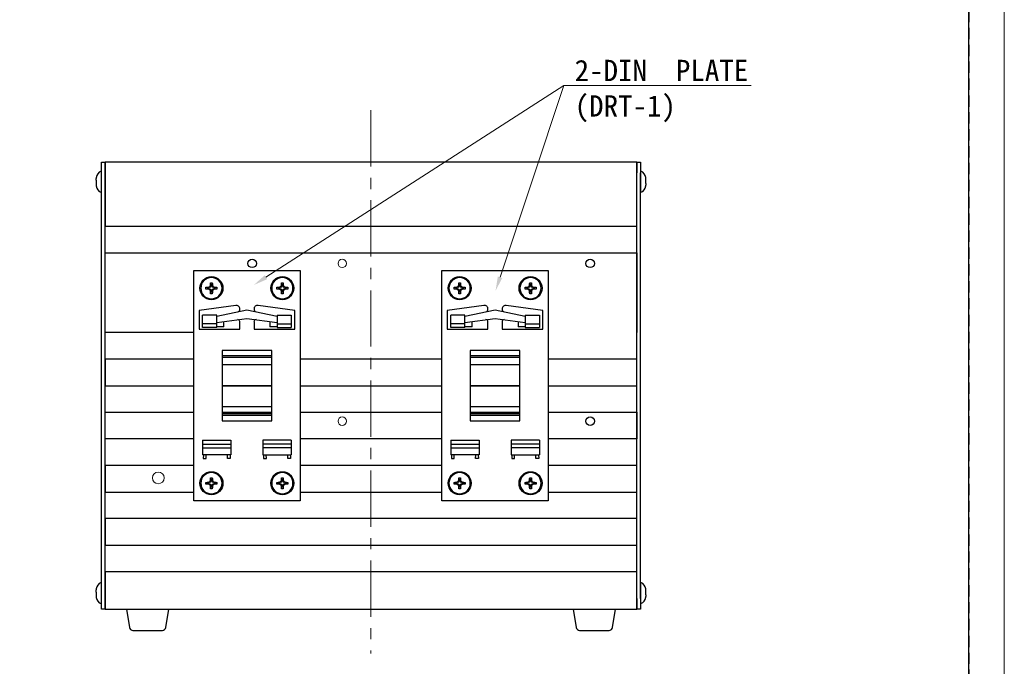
# Model space of a CAD drawing. Header units: millimetres. Extents: x -201 to 202, y 143 to 428.
# Tile 12 of 13: x 63 to 202, y 230 to 322. Entities that reach past the tile are written whole.
import ezdxf
from ezdxf import colors
from ezdxf.entities.mleader import LeaderData, LeaderLine
from ezdxf.math import Vec2, Vec3

# ---------------------------------------------------------------- set-up
doc = ezdxf.new("R2010")
doc.units = ezdxf.units.MM
doc.header["$LTSCALE"] = 0.25
for name, pattern in [('CENTER', [50.8, 31.75, -6.35, 6.35, -6.35]), ('DASHEDBIDOT', [12.4, 3, -3, 0.2, -3, 0.2, -3]), ('HIDDEN', [9.525, 6.35, -3.175])]:
    doc.linetypes.add(name, pattern=pattern)
for name, color, linetype, lineweight in [('BASE', 7, 'Continuous', 20), ('CENTER', 1, 'CENTER', 9), ('DIMENSION', 6, 'Continuous', 9), ('Layer000', 7, 'Continuous', 25), ('MXB6188', 7, 'Continuous', 20), ('本体', 7, 'Continuous', 25)]:
    doc.layers.add(name, color=color, linetype=linetype, lineweight=lineweight)
doc.layers.add('EMPTY LINE', color=252, linetype='Continuous', lineweight=0, plot=False)
doc.layers.add('FORM', color=7, linetype='Continuous')
doc.styles.add('VS Standard', font='msgothic.ttc', dxfattribs={"height": 3})

msp = doc.modelspace()

# ---------------------------------------------------------------- linework, layer by layer
at = {"layer": 'BASE'}
for centre in [(95.4326, 287.1506), (108.1326, 287.1506), (143.0826, 287.1506), (108.1326, 264.9006), (143.0826, 264.9006)]:
    msp.add_circle(centre, 0.6, dxfattribs=at)
at = {"layer": 'BASE', "extrusion": (-6.12323e-17, 2.84829e-14, -1)}
msp.add_circle((-82.1826, 256.9006), 0.825, dxfattribs=at)
at = {"layer": 'CENTER'}
msp.add_line((112.1826, 308.7462), (112.1826, 232.1165), dxfattribs=at)
at = {"layer": 'EMPTY LINE'}
msp.add_line((201.5, 142.75), (201.5, 427.75), dxfattribs=at)
at = {"layer": 'FORM', "linetype": 'HIDDEN'}
msp.add_lwpolyline([(-196.5, 422.75), (196.5, 422.75), (196.5, 147.75), (-196.5, 147.75)], close=True, dxfattribs=at)
at = {"layer": 'FORM'}
msp.add_lwpolyline([(-196.5, 422.75), (-196.5, 147.75), (-78.5, 147.75), (-78.5, 159.75), (16.5, 159.75), (16.5, 177.25), (196.5, 177.25), (196.5, 422.75), (-196.5, 422.75)], close=True, dxfattribs=at)
at = {"layer": 'Layer000', "linetype": 'Continuous', "lineweight": 25}
for p, q in [((74.1876, 301.4006), (74.6826, 301.4006)), ((74.1876, 299.9006), (74.1876, 301.4006)), ((74.6826, 299.9006), (74.6826, 301.4006)), ((149.6826, 301.4006), (74.6826, 301.4006)), ((74.6826, 301.4006), (74.6826, 299.9006)), ((149.6826, 299.9006), (149.6826, 301.4006)), ((149.6826, 301.4006), (150.1776, 301.4006)), ((149.6826, 301.4006), (149.6826, 299.9006)), ((150.1776, 301.4006), (150.1776, 299.9006)), ((73.4376, 298.8736), (73.4376, 299.1324)), ((73.4389, 299.2323), (73.4386, 299.2278)), ((73.4421, 298.877), (73.4414, 298.8685)), ((74.1876, 239.9006), (74.1876, 299.9006)), ((74.6826, 299.9006), (74.6826, 292.4006)), ((74.6826, 239.9006), (74.6826, 299.9006)), ((149.6826, 239.9006), (149.6826, 299.9006)), ((149.6826, 292.4006), (149.6826, 299.9006)), ((150.1776, 239.9006), (150.1776, 299.9006)), ((150.923, 298.8811), (150.9237, 298.8724)), ((150.9264, 299.2322), (150.9261, 299.2366)), ((150.9276, 298.8775), (150.9276, 299.1324)), ((73.4376, 298.4236), (73.4376, 298.1688)), ((73.4389, 298.069), (73.4391, 298.0645)), ((73.4422, 298.4201), (73.4415, 298.4288)), ((150.9231, 298.4241), (150.9238, 298.4327)), ((150.9264, 298.0689), (150.9266, 298.0733)), ((150.9276, 298.4275), (150.9276, 298.1688)), ((74.6826, 292.4006), (149.6826, 292.4006)), ((74.6826, 277.4006), (74.6826, 288.6506)), ((74.6826, 288.6506), (149.6826, 288.6506)), ((149.6826, 288.6506), (149.6826, 277.4006)), ((87.1826, 286.1506), (102.1826, 286.1506)), ((87.1826, 253.6506), (87.1826, 286.1506)), ((102.1826, 286.1506), (102.1826, 253.6506)), ((122.1826, 286.1506), (137.1826, 286.1506)), ((122.1826, 253.6506), (122.1826, 286.1506)), ((137.1826, 286.1506), (137.1826, 253.6506)), ((93.1147, 281.2097), (87.9325, 280.5006)), ((90.4326, 279.7221), (94.6826, 280.6056)), ((93.6825, 280.5994), (93.6825, 280.7143)), ((94.6826, 280.6056), (98.9326, 279.7221)), ((95.6827, 280.7143), (95.6827, 280.5994)), ((101.4327, 280.5006), (96.2505, 281.2097)), ((128.1147, 281.2097), (122.9325, 280.5006)), ((125.4326, 279.7221), (129.6826, 280.6056)), ((128.6825, 280.5994), (128.6825, 280.7143)), ((129.6826, 280.6056), (133.9326, 279.7221)), ((130.6827, 280.7143), (130.6827, 280.5994)), ((136.4327, 280.5006), (131.2505, 281.2097)), ((87.9325, 280.5006), (87.9325, 277.8506)), ((88.4326, 278.6006), (88.4326, 279.8506)), ((90.4326, 279.8506), (88.4326, 279.8506)), ((90.4326, 278.6006), (90.4326, 279.8506)), ((90.4326, 278.8247), (94.6826, 279.3799)), ((94.6826, 279.3799), (98.9326, 278.8247)), ((98.9326, 279.8506), (100.9326, 279.8506)), ((98.9326, 279.8506), (98.9326, 278.6006)), ((100.9326, 279.8506), (100.9326, 278.6006)), ((101.4327, 277.8506), (101.4327, 280.5006)), ((122.9325, 280.5006), (122.9325, 277.8506)), ((123.4326, 278.6006), (123.4326, 279.8506)), ((125.4326, 279.8506), (123.4326, 279.8506)), ((125.4326, 278.6006), (125.4326, 279.8506)), ((125.4326, 278.8247), (129.6826, 279.3799)), ((129.6826, 279.3799), (133.9326, 278.8247)), ((133.9326, 279.8506), (135.9326, 279.8506)), ((133.9326, 279.8506), (133.9326, 278.6006)), ((135.9326, 279.8506), (135.9326, 278.6006)), ((136.4327, 277.8506), (136.4327, 280.5006)), ((87.9325, 277.8506), (93.6825, 277.8506)), ((90.4326, 278.6006), (88.4326, 278.6006)), ((88.4326, 278.1006), (88.4326, 278.6006)), ((90.4326, 278.1006), (88.4326, 278.1006)), ((90.4326, 278.1006), (90.4326, 278.6006)), ((91.4326, 278.2035), (90.4326, 278.2035)), ((91.4326, 278.2035), (91.4326, 278.9553)), ((93.6825, 277.8506), (93.6825, 278.9629)), ((95.6827, 278.9629), (95.6827, 277.8506)), ((95.6827, 277.8506), (101.4327, 277.8506)), ((97.9326, 278.9553), (97.9326, 278.2035)), ((98.9326, 278.2035), (97.9326, 278.2035)), ((98.9326, 278.6006), (100.9326, 278.6006)), ((98.9326, 278.6006), (98.9326, 278.1006)), ((98.9326, 278.1006), (100.9326, 278.1006)), ((100.9326, 278.6006), (100.9326, 278.1006)), ((122.9325, 277.8506), (128.6825, 277.8506)), ((125.4326, 278.6006), (123.4326, 278.6006)), ((123.4326, 278.1006), (123.4326, 278.6006)), ((125.4326, 278.1006), (123.4326, 278.1006)), ((125.4326, 278.1006), (125.4326, 278.6006)), ((126.4326, 278.2035), (125.4326, 278.2035)), ((126.4326, 278.2035), (126.4326, 278.9553)), ((128.6825, 277.8506), (128.6825, 278.9629)), ((130.6827, 278.9629), (130.6827, 277.8506)), ((130.6827, 277.8506), (136.4327, 277.8506)), ((132.9326, 278.9553), (132.9326, 278.2035)), ((133.9326, 278.2035), (132.9326, 278.2035)), ((133.9326, 278.6006), (135.9326, 278.6006)), ((133.9326, 278.6006), (133.9326, 278.1006)), ((133.9326, 278.1006), (135.9326, 278.1006)), ((135.9326, 278.6006), (135.9326, 278.1006)), ((87.1826, 277.4006), (74.6826, 277.4006)), ((74.6826, 273.6506), (74.6826, 269.9006)), ((87.1826, 273.6506), (74.6826, 273.6506)), ((98.1826, 274.88), (91.1826, 274.88)), ((91.1826, 274.88), (91.1826, 274.0891)), ((91.1826, 274.0891), (91.1826, 273.8637)), ((98.1826, 274.0891), (91.1826, 274.0891)), ((91.1826, 273.8637), (91.1826, 272.8637)), ((98.1826, 273.8637), (91.1826, 273.8637)), ((98.1826, 274.0891), (98.1826, 274.88)), ((98.1826, 273.8637), (98.1826, 274.0891)), ((98.1826, 272.8637), (98.1826, 273.8637)), ((112.1826, 273.6506), (102.1826, 273.6506)), ((122.1826, 273.6506), (112.1826, 273.6506)), ((133.1826, 274.88), (126.1826, 274.88)), ((126.1826, 274.88), (126.1826, 274.0891)), ((126.1826, 274.0891), (126.1826, 273.8637)), ((133.1826, 274.0891), (126.1826, 274.0891)), ((126.1826, 273.8637), (126.1826, 272.8637)), ((133.1826, 273.8637), (126.1826, 273.8637)), ((133.1826, 274.0891), (133.1826, 274.88)), ((133.1826, 273.8637), (133.1826, 274.0891)), ((133.1826, 272.8637), (133.1826, 273.8637)), ((149.6826, 273.6506), (137.1826, 273.6506)), ((149.6826, 269.9006), (149.6826, 273.6506)), ((98.1826, 272.8637), (91.1826, 272.8637)), ((91.1826, 272.8637), (91.1826, 269.9006)), ((98.1826, 269.9006), (98.1826, 272.8637)), ((133.1826, 272.8637), (126.1826, 272.8637)), ((126.1826, 272.8637), (126.1826, 269.9006)), ((133.1826, 269.9006), (133.1826, 272.8637)), ((74.6826, 269.9006), (87.1826, 269.9006)), ((91.1826, 269.9006), (91.1826, 266.9375)), ((98.1826, 269.9006), (91.1826, 269.9006)), ((91.1826, 269.9006), (98.1826, 269.9006)), ((98.1826, 266.9375), (98.1826, 269.9006)), ((102.1826, 269.9006), (112.1826, 269.9006)), ((112.1826, 269.9006), (122.1826, 269.9006)), ((126.1826, 269.9006), (126.1826, 266.9375)), ((133.1826, 269.9006), (126.1826, 269.9006)), ((126.1826, 269.9006), (133.1826, 269.9006)), ((133.1826, 266.9375), (133.1826, 269.9006)), ((137.1826, 269.9006), (149.6826, 269.9006)), ((91.1826, 266.9375), (91.1826, 265.9375)), ((98.1826, 266.9375), (91.1826, 266.9375)), ((98.1826, 265.9375), (98.1826, 266.9375)), ((126.1826, 266.9375), (126.1826, 265.9375)), ((133.1826, 266.9375), (126.1826, 266.9375)), ((133.1826, 265.9375), (133.1826, 266.9375)), ((74.6826, 262.4006), (74.6826, 266.1506)), ((74.6826, 266.1506), (87.1826, 266.1506)), ((74.6826, 266.1506), (87.1826, 266.1506)), ((91.1826, 266.1506), (98.1826, 266.1506)), ((91.1826, 266.1506), (98.1826, 266.1506)), ((91.1826, 265.9375), (91.1826, 265.7121)), ((98.1826, 265.9375), (91.1826, 265.9375)), ((91.1826, 265.7121), (91.1826, 264.9212)), ((98.1826, 265.7121), (91.1826, 265.7121)), ((98.1826, 265.7121), (98.1826, 265.9375)), ((98.1826, 264.9212), (98.1826, 265.7121)), ((102.1826, 266.1506), (122.1826, 266.1506)), ((102.1826, 266.1506), (104.6826, 266.1506)), ((126.1826, 266.1506), (133.1826, 266.1506)), ((126.1826, 265.9375), (126.1826, 265.7121)), ((133.1826, 265.9375), (126.1826, 265.9375)), ((126.1826, 265.7121), (126.1826, 264.9212)), ((133.1826, 265.7121), (126.1826, 265.7121)), ((133.1826, 265.7121), (133.1826, 265.9375)), ((133.1826, 264.9212), (133.1826, 265.7121)), ((137.1826, 266.1506), (149.6826, 266.1506)), ((149.6826, 266.1506), (149.6826, 262.4006)), ((91.1826, 264.9212), (98.1826, 264.9212)), ((126.1826, 264.9212), (133.1826, 264.9212)), ((87.1826, 262.4006), (74.6826, 262.4006)), ((87.1826, 262.4006), (74.6826, 262.4006)), ((104.6826, 262.4006), (102.1826, 262.4006)), ((122.1826, 262.4006), (102.1826, 262.4006)), ((149.6826, 262.4006), (137.1826, 262.4006)), ((74.6826, 258.6506), (74.6826, 254.9006)), ((87.1826, 258.6506), (74.6826, 258.6506)), ((87.1826, 258.6506), (74.6826, 258.6506)), ((104.6826, 258.6506), (102.1826, 258.6506)), ((122.1826, 258.6506), (102.1826, 258.6506)), ((149.6826, 258.6506), (137.1826, 258.6506)), ((149.6826, 254.9006), (149.6826, 258.6506)), ((74.6826, 254.9006), (87.1826, 254.9006)), ((74.6826, 254.9006), (87.1826, 254.9006)), ((102.1826, 254.9006), (104.6826, 254.9006)), ((102.1826, 254.9006), (122.1826, 254.9006)), ((137.1826, 254.9006), (149.6826, 254.9006)), ((102.1826, 253.6506), (87.1826, 253.6506)), ((137.1826, 253.6506), (122.1826, 253.6506)), ((149.6826, 251.1506), (74.6826, 251.1506)), ((74.6826, 251.1506), (74.6826, 247.4006)), ((149.6826, 247.4006), (149.6826, 251.1506)), ((74.6826, 247.4006), (149.6826, 247.4006)), ((74.6826, 243.6506), (74.6826, 239.9006)), ((149.6826, 243.6506), (74.6826, 243.6506)), ((149.6826, 239.9006), (149.6826, 243.6506)), ((73.4376, 240.8011), (73.4376, 241.0946)), ((73.4376, 240.3471), (73.4376, 240.1412)), ((73.4387, 240.7846), (73.4387, 240.7822)), ((73.4421, 240.7898), (73.4414, 240.7822)), ((73.4422, 240.3377), (73.4415, 240.3471)), ((150.923, 240.8811), (150.9237, 240.8724)), ((150.9231, 240.4241), (150.9238, 240.4327)), ((150.9264, 241.2322), (150.9261, 241.2366)), ((150.9276, 240.8775), (150.9276, 241.1324)), ((150.9276, 240.4275), (150.9276, 240.1688)), ((74.1876, 238.4006), (74.1876, 239.9006)), ((74.6826, 238.4006), (74.6826, 239.9006)), ((74.6826, 239.9006), (74.6826, 238.4006)), ((149.6826, 238.4006), (149.6826, 239.9006)), ((149.6826, 239.9006), (149.6826, 238.4006)), ((150.1776, 239.9006), (150.1776, 238.4006)), ((150.9264, 240.0689), (150.9266, 240.0733)), ((74.6826, 238.4006), (74.1876, 238.4006)), ((74.6826, 238.4006), (149.6826, 238.4006)), ((77.6826, 238.4006), (78.113, 235.8184)), ((83.2522, 235.8184), (83.6826, 238.4006)), ((140.6826, 238.4006), (141.113, 235.8184)), ((146.2522, 235.8184), (146.6826, 238.4006)), ((150.1776, 238.4006), (149.6826, 238.4006)), ((78.6062, 235.4006), (82.759, 235.4006)), ((141.6062, 235.4006), (145.759, 235.4006))]:
    msp.add_line(p, q, dxfattribs=at)
at = {"layer": 'Layer000', "linetype": 'DASHEDBIDOT', "lineweight": 18}
for p, q in [((74.1218, 298.6506), (74.1218, 300.1312)), ((74.1376, 300.1337), (74.1376, 298.6506)), ((150.2276, 300.1337), (150.2276, 298.6506)), ((150.2434, 298.6506), (150.2434, 300.1312)), ((74.1218, 298.6506), (74.1218, 297.17)), ((74.1376, 298.6506), (74.1218, 298.6506)), ((74.1376, 297.1674), (74.1376, 298.6506)), ((74.1876, 298.6506), (74.1376, 298.6506)), ((150.1776, 298.6506), (150.2276, 298.6506)), ((150.2276, 298.6506), (150.2434, 298.6506)), ((150.2276, 297.1674), (150.2276, 298.6506)), ((150.2434, 298.6506), (150.2434, 297.17)), ((150.9229, 299.2366), (150.9264, 299.2326)), ((73.4424, 298.0646), (73.4389, 298.0686)), ((74.1218, 240.4355), (74.1218, 242.1312)), ((74.1376, 242.1337), (74.1376, 240.4351)), ((150.2276, 242.1337), (150.2276, 240.6506)), ((150.2434, 240.6506), (150.2434, 242.1312)), ((73.4394, 241.1573), (73.4376, 241.16)), ((73.4422, 240.3377), (73.4389, 240.3464)), ((74.1218, 240.4355), (74.1218, 239.17)), ((74.1376, 240.4351), (74.1218, 240.4355)), ((74.1376, 239.1674), (74.1376, 240.4351)), ((150.1776, 240.6506), (150.2276, 240.6506)), ((150.2276, 240.6506), (150.2434, 240.6506)), ((150.2276, 239.1674), (150.2276, 240.6506)), ((150.2434, 240.6506), (150.2434, 239.17)), ((150.9229, 241.2366), (150.9264, 241.2326))]:
    msp.add_line(p, q, dxfattribs=at)
at = {"layer": 'Layer000', "linetype": 'Continuous', "lineweight": 25}
for centre in [(95.4326, 287.1506), (143.0826, 287.1506), (143.0826, 264.9006)]:
    msp.add_circle(centre, 0.6, dxfattribs=at)
for centre, radius, start, end in [((74.4376, 299.1823), 1, 108.408438, 177.093028), ((74.1376, 300.0837), 0.05, 90, 108.411206), ((74.1376, 300.0837), 0.05, 360, 90), ((150.2276, 300.0837), 0.05, 90, 180.104017), ((150.2276, 300.0837), 0.05, 71.561463, 90), ((149.9276, 299.1823), 1, 3.15718, 71.589902), ((74.576, 299.1328), 1.1384, 174.996242, 180.023204), ((73.5376, 298.8736), 0.1, 180, 183.101424), ((81.5469, 298.651), 8.1084, 178.463383, 181.56976), ((149.7906, 299.1329), 1.1371, 359.974974, 5.233742), ((142.8183, 298.6502), 8.1084, 358.463383, 1.56976), ((150.8276, 298.8775), 0.1, 356.883187, 0), ((73.5376, 298.4236), 0.1, 176.883187, 180), ((74.5747, 298.1683), 1.1371, 179.974974, 185.233742), ((74.4376, 298.1188), 1, 183.15718, 251.589902), ((74.1376, 297.2174), 0.05, 251.561463, 270), ((74.1376, 297.2174), 0.05, 270, 0.104017), ((150.2276, 297.2174), 0.05, 180, 270), ((150.2276, 297.2174), 0.05, 270, 288.411206), ((149.9276, 298.1188), 1, 288.408438, 357.093028), ((149.7892, 298.1683), 1.1384, 354.996242, 0.023204), ((150.8276, 298.4275), 0.1, 0, 3.101424), ((93.1825, 280.7143), 0.5, 0, 97.791936), ((93.4325, 280.5994), 0.25, 288.198838, 0), ((96.1827, 280.7143), 0.5, 82.208065, 180.000001), ((95.9327, 280.5994), 0.25, 180.000001, 251.801135), ((128.1825, 280.7143), 0.5, 0, 97.791936), ((128.4325, 280.5994), 0.25, 288.198838, 0), ((131.1827, 280.7143), 0.5, 82.208065, 180.000001), ((130.9327, 280.5994), 0.25, 180.000001, 251.801135), ((93.4325, 278.9629), 0.25, 0, 97.367827), ((95.9327, 278.9629), 0.2508, 82.594753, 180.000001), ((128.4325, 278.9629), 0.25, 0, 97.367827), ((130.9327, 278.9629), 0.2508, 82.594753, 180.000001), ((74.4376, 241.1823), 1, 108.408443, 176.980951), ((74.1376, 242.0837), 0.05, 90, 108.411382), ((74.1376, 242.0837), 0.05, 0, 90), ((150.2276, 242.0837), 0.05, 90, 180.104017), ((150.2276, 242.0837), 0.05, 71.561463, 90), ((149.9276, 241.1823), 1, 3.15718, 71.589902), ((74.5416, 241.095), 1.104, 174.911027, 180.021807), ((73.5605, 240.8011), 0.1229, 179.999475, 189.039756), ((81.3771, 240.5675), 7.9386, 178.45067, 181.590974), ((149.7906, 241.1329), 1.1371, 359.974974, 5.233742), ((142.8183, 240.6502), 8.1084, 358.463383, 1.56976), ((150.8276, 240.8775), 0.1, 356.883187, 0), ((150.8276, 240.4275), 0.1, 0, 3.101424), ((74.5611, 240.1407), 1.1234, 179.973057, 185.265387), ((74.4376, 240.1188), 1, 184.684536, 251.5901), ((74.1376, 239.2174), 0.05, 251.56003, 270), ((74.1376, 239.2174), 0.05, 270, 0.102866), ((150.2276, 239.2174), 0.05, 180, 270), ((150.2276, 239.2174), 0.05, 270, 288.411206), ((149.9276, 240.1188), 1, 288.408438, 357.093028), ((149.7892, 240.1683), 1.1384, 354.996242, 0.023204), ((78.6062, 235.9006), 0.5, 189.462322, 270), ((82.759, 235.9006), 0.5, 270, 350.537678), ((141.6062, 235.9006), 0.5, 189.462322, 270), ((145.759, 235.9006), 0.5, 270, 350.537678)]:
    msp.add_arc(centre, radius, start, end, dxfattribs=at)
at = {"layer": 'Layer000', "linetype": 'DASHEDBIDOT', "lineweight": 18}
for centre, radius, start, end in [((73.4425, 298.8718), 0.0052, 94.645758, 160.129841), ((79.5105, 298.675), 6.0718, 178.09309, 180.230322), ((79.4267, 298.6253), 5.988, 179.758502, 181.964313), ((144.9385, 298.6758), 5.988, 359.758502, 1.964313), ((150.9226, 298.8757), 0.00537, 19.866415, 85.448474), ((144.8547, 298.6262), 6.0718, 358.09309, 0.230322), ((73.4427, 298.4254), 0.00537, 199.866415, 265.448474), ((150.9227, 298.4293), 0.0052, 274.645758, 340.129841), ((73.4564, 240.802), 0.0188, 182.711126, 220.419823), ((73.5648, 241.2229), 0.1265, 174.472814, 193.687107), ((79.341, 240.5906), 5.9022, 178.065674, 180.235359), ((79.3419, 240.5415), 5.9032, 179.758576, 181.978144), ((144.9385, 240.6758), 5.988, 359.758502, 1.964313), ((150.9226, 240.8757), 0.00537, 19.866415, 85.448474), ((144.8547, 240.6262), 6.0718, 358.09309, 0.230322), ((150.9227, 240.4293), 0.0052, 274.645758, 340.129841)]:
    msp.add_arc(centre, radius, start, end, dxfattribs=at)
at = {"layer": 'Layer000', "linetype": 'Continuous', "lineweight": 25}
msp.add_open_spline([(73.439, 241.235), (73.4378, 241.2159), (73.4393, 241.194)], degree=2, dxfattribs=at)
at = {"layer": 'MXB6188', "linetype": 'Continuous', "lineweight": 25, "extrusion": (-1.22465e-16, -1, 0)}
for p, q in [((88.909, 283.7703), (89.2682, 283.6946)), ((89.2682, 283.6066), (88.909, 283.5309)), ((89.2454, 283.7797), (89.2682, 283.6946)), ((89.2454, 283.5214), (89.2682, 283.6066)), ((89.2682, 283.6946), (89.4062, 283.7406)), ((89.4062, 283.5605), (89.2682, 283.6066)), ((89.5244, 283.8088), (89.4062, 283.7406)), ((89.4062, 283.5605), (89.5244, 283.4923)), ((89.4392, 283.894), (89.5244, 283.8088)), ((89.4392, 283.4072), (89.5244, 283.4923)), ((89.5926, 283.927), (89.5244, 283.8088)), ((89.5244, 283.4923), (89.5926, 283.3742)), ((89.5535, 284.0878), (89.6386, 284.065)), ((89.6386, 284.065), (89.5629, 284.4242)), ((89.5926, 283.927), (89.6386, 284.065)), ((89.6386, 283.2362), (89.5926, 283.3742)), ((89.8023, 284.4242), (89.7266, 284.065)), ((89.8117, 284.0878), (89.7266, 284.065)), ((89.7266, 284.065), (89.7727, 283.927)), ((89.7727, 283.3742), (89.7266, 283.2362)), ((89.8409, 283.8088), (89.7727, 283.927)), ((89.7727, 283.3742), (89.8409, 283.4923)), ((89.926, 283.894), (89.8409, 283.8088)), ((89.959, 283.7406), (89.8409, 283.8088)), ((89.8409, 283.4923), (89.959, 283.5605)), ((89.926, 283.4072), (89.8409, 283.4923)), ((89.959, 283.7406), (90.097, 283.6946)), ((90.097, 283.6066), (89.959, 283.5605)), ((90.1198, 283.7797), (90.097, 283.6946)), ((90.097, 283.6946), (90.4562, 283.7703)), ((90.4562, 283.5309), (90.097, 283.6066)), ((90.1198, 283.5214), (90.097, 283.6066)), ((98.909, 283.7703), (99.2682, 283.6946)), ((99.2682, 283.6066), (98.909, 283.5309)), ((99.2454, 283.7797), (99.2682, 283.6946)), ((99.2454, 283.5214), (99.2682, 283.6066)), ((99.2682, 283.6946), (99.4062, 283.7406)), ((99.4062, 283.5605), (99.2682, 283.6066)), ((99.5244, 283.8088), (99.4062, 283.7406)), ((99.4062, 283.5605), (99.5244, 283.4923)), ((99.4392, 283.894), (99.5244, 283.8088)), ((99.4392, 283.4072), (99.5244, 283.4923)), ((99.5926, 283.927), (99.5244, 283.8088)), ((99.5244, 283.4923), (99.5926, 283.3742)), ((99.5535, 284.0878), (99.6386, 284.065)), ((99.6386, 284.065), (99.5629, 284.4242)), ((99.5926, 283.927), (99.6386, 284.065)), ((99.6386, 283.2362), (99.5926, 283.3742)), ((99.8023, 284.4242), (99.7266, 284.065)), ((99.8117, 284.0878), (99.7266, 284.065)), ((99.7266, 284.065), (99.7727, 283.927)), ((99.7727, 283.3742), (99.7266, 283.2362)), ((99.8409, 283.8088), (99.7727, 283.927)), ((99.7727, 283.3742), (99.8409, 283.4923)), ((99.926, 283.894), (99.8409, 283.8088)), ((99.959, 283.7406), (99.8409, 283.8088)), ((99.8409, 283.4923), (99.959, 283.5605)), ((99.926, 283.4072), (99.8409, 283.4923)), ((99.959, 283.7406), (100.097, 283.6946)), ((100.097, 283.6066), (99.959, 283.5605)), ((100.1198, 283.7797), (100.097, 283.6946)), ((100.097, 283.6946), (100.4562, 283.7703)), ((100.4562, 283.5309), (100.097, 283.6066)), ((100.1198, 283.5214), (100.097, 283.6066)), ((123.909, 283.7703), (124.2682, 283.6946)), ((124.2682, 283.6066), (123.909, 283.5309)), ((124.2454, 283.7797), (124.2682, 283.6946)), ((124.2454, 283.5214), (124.2682, 283.6066)), ((124.2682, 283.6946), (124.4062, 283.7406)), ((124.4062, 283.5605), (124.2682, 283.6066)), ((124.5244, 283.8088), (124.4062, 283.7406)), ((124.4062, 283.5605), (124.5244, 283.4923)), ((124.4392, 283.894), (124.5244, 283.8088)), ((124.4392, 283.4072), (124.5244, 283.4923)), ((124.5926, 283.927), (124.5244, 283.8088)), ((124.5244, 283.4923), (124.5926, 283.3742)), ((124.5535, 284.0878), (124.6386, 284.065)), ((124.6386, 284.065), (124.5629, 284.4242)), ((124.5926, 283.927), (124.6386, 284.065)), ((124.6386, 283.2362), (124.5926, 283.3742)), ((124.8023, 284.4242), (124.7266, 284.065)), ((124.8117, 284.0878), (124.7266, 284.065)), ((124.7266, 284.065), (124.7727, 283.927)), ((124.7727, 283.3742), (124.7266, 283.2362)), ((124.8409, 283.8088), (124.7727, 283.927)), ((124.7727, 283.3742), (124.8409, 283.4923)), ((124.926, 283.894), (124.8409, 283.8088)), ((124.959, 283.7406), (124.8409, 283.8088)), ((124.8409, 283.4923), (124.959, 283.5605)), ((124.926, 283.4072), (124.8409, 283.4923)), ((124.959, 283.7406), (125.097, 283.6946)), ((125.097, 283.6066), (124.959, 283.5605)), ((125.1198, 283.7797), (125.097, 283.6946)), ((125.097, 283.6946), (125.4562, 283.7703)), ((125.4562, 283.5309), (125.097, 283.6066)), ((125.1198, 283.5214), (125.097, 283.6066)), ((133.909, 283.7703), (134.2682, 283.6946)), ((134.2682, 283.6066), (133.909, 283.5309)), ((134.2454, 283.7797), (134.2682, 283.6946)), ((134.2454, 283.5214), (134.2682, 283.6066)), ((134.2682, 283.6946), (134.4062, 283.7406)), ((134.4062, 283.5605), (134.2682, 283.6066)), ((134.5244, 283.8088), (134.4062, 283.7406)), ((134.4062, 283.5605), (134.5244, 283.4923)), ((134.4392, 283.894), (134.5244, 283.8088)), ((134.4392, 283.4072), (134.5244, 283.4923)), ((134.5926, 283.927), (134.5244, 283.8088)), ((134.5244, 283.4923), (134.5926, 283.3742)), ((134.5535, 284.0878), (134.6386, 284.065)), ((134.6386, 284.065), (134.5629, 284.4242)), ((134.5926, 283.927), (134.6386, 284.065)), ((134.6386, 283.2362), (134.5926, 283.3742)), ((134.8023, 284.4242), (134.7266, 284.065)), ((134.8117, 284.0878), (134.7266, 284.065)), ((134.7266, 284.065), (134.7727, 283.927)), ((134.7727, 283.3742), (134.7266, 283.2362)), ((134.8409, 283.8088), (134.7727, 283.927)), ((134.7727, 283.3742), (134.8409, 283.4923)), ((134.926, 283.894), (134.8409, 283.8088)), ((134.959, 283.7406), (134.8409, 283.8088)), ((134.8409, 283.4923), (134.959, 283.5605)), ((134.926, 283.4072), (134.8409, 283.4923)), ((134.959, 283.7406), (135.097, 283.6946)), ((135.097, 283.6066), (134.959, 283.5605)), ((135.1198, 283.7797), (135.097, 283.6946)), ((135.097, 283.6946), (135.4562, 283.7703)), ((135.4562, 283.5309), (135.097, 283.6066)), ((135.1198, 283.5214), (135.097, 283.6066)), ((89.5535, 283.2134), (89.6386, 283.2362)), ((89.5629, 282.877), (89.6386, 283.2362)), ((89.7266, 283.2362), (89.8023, 282.877)), ((89.8117, 283.2134), (89.7266, 283.2362)), ((99.5535, 283.2134), (99.6386, 283.2362)), ((99.5629, 282.877), (99.6386, 283.2362)), ((99.7266, 283.2362), (99.8023, 282.877)), ((99.8117, 283.2134), (99.7266, 283.2362)), ((124.5535, 283.2134), (124.6386, 283.2362)), ((124.5629, 282.877), (124.6386, 283.2362)), ((124.7266, 283.2362), (124.8023, 282.877)), ((124.8117, 283.2134), (124.7266, 283.2362)), ((134.5535, 283.2134), (134.6386, 283.2362)), ((134.5629, 282.877), (134.6386, 283.2362)), ((134.7266, 283.2362), (134.8023, 282.877)), ((134.8117, 283.2134), (134.7266, 283.2362)), ((89.6386, 256.565), (89.5629, 256.9242)), ((89.8023, 256.9242), (89.7266, 256.565)), ((99.6386, 256.565), (99.5629, 256.9242)), ((99.8023, 256.9242), (99.7266, 256.565)), ((124.6386, 256.565), (124.5629, 256.9242)), ((124.8023, 256.9242), (124.7266, 256.565)), ((134.6386, 256.565), (134.5629, 256.9242)), ((134.8023, 256.9242), (134.7266, 256.565)), ((88.909, 256.2703), (89.2682, 256.1946)), ((89.2682, 256.1066), (88.909, 256.0309)), ((89.2454, 256.2797), (89.2682, 256.1946)), ((89.2454, 256.0214), (89.2682, 256.1066)), ((89.2682, 256.1946), (89.4062, 256.2406)), ((89.4062, 256.0605), (89.2682, 256.1066)), ((89.5244, 256.3088), (89.4062, 256.2406)), ((89.4062, 256.0605), (89.5244, 255.9923)), ((89.4392, 256.394), (89.5244, 256.3088)), ((89.4392, 255.9072), (89.5244, 255.9923)), ((89.5926, 256.427), (89.5244, 256.3088)), ((89.5244, 255.9923), (89.5926, 255.8742)), ((89.5535, 256.5878), (89.6386, 256.565)), ((89.5535, 255.7134), (89.6386, 255.7362)), ((89.5629, 255.377), (89.6386, 255.7362)), ((89.5926, 256.427), (89.6386, 256.565)), ((89.6386, 255.7362), (89.5926, 255.8742)), ((89.8117, 256.5878), (89.7266, 256.565)), ((89.7266, 256.565), (89.7727, 256.427)), ((89.7727, 255.8742), (89.7266, 255.7362)), ((89.7266, 255.7362), (89.8023, 255.377)), ((89.8117, 255.7134), (89.7266, 255.7362)), ((89.8409, 256.3088), (89.7727, 256.427)), ((89.7727, 255.8742), (89.8409, 255.9923)), ((89.926, 256.394), (89.8409, 256.3088)), ((89.959, 256.2406), (89.8409, 256.3088)), ((89.8409, 255.9923), (89.959, 256.0605)), ((89.926, 255.9072), (89.8409, 255.9923)), ((89.959, 256.2406), (90.097, 256.1946)), ((90.097, 256.1066), (89.959, 256.0605)), ((90.1198, 256.2797), (90.097, 256.1946)), ((90.097, 256.1946), (90.4562, 256.2703)), ((90.4562, 256.0309), (90.097, 256.1066)), ((90.1198, 256.0214), (90.097, 256.1066)), ((98.909, 256.2703), (99.2682, 256.1946)), ((99.2682, 256.1066), (98.909, 256.0309)), ((99.2454, 256.2797), (99.2682, 256.1946)), ((99.2454, 256.0214), (99.2682, 256.1066)), ((99.2682, 256.1946), (99.4062, 256.2406)), ((99.4062, 256.0605), (99.2682, 256.1066)), ((99.5244, 256.3088), (99.4062, 256.2406)), ((99.4062, 256.0605), (99.5244, 255.9923)), ((99.4392, 256.394), (99.5244, 256.3088)), ((99.4392, 255.9072), (99.5244, 255.9923)), ((99.5926, 256.427), (99.5244, 256.3088)), ((99.5244, 255.9923), (99.5926, 255.8742)), ((99.5535, 256.5878), (99.6386, 256.565)), ((99.5535, 255.7134), (99.6386, 255.7362)), ((99.5629, 255.377), (99.6386, 255.7362)), ((99.5926, 256.427), (99.6386, 256.565)), ((99.6386, 255.7362), (99.5926, 255.8742)), ((99.8117, 256.5878), (99.7266, 256.565)), ((99.7266, 256.565), (99.7727, 256.427)), ((99.7727, 255.8742), (99.7266, 255.7362)), ((99.7266, 255.7362), (99.8023, 255.377)), ((99.8117, 255.7134), (99.7266, 255.7362)), ((99.8409, 256.3088), (99.7727, 256.427)), ((99.7727, 255.8742), (99.8409, 255.9923)), ((99.926, 256.394), (99.8409, 256.3088)), ((99.959, 256.2406), (99.8409, 256.3088)), ((99.8409, 255.9923), (99.959, 256.0605)), ((99.926, 255.9072), (99.8409, 255.9923)), ((99.959, 256.2406), (100.097, 256.1946)), ((100.097, 256.1066), (99.959, 256.0605)), ((100.1198, 256.2797), (100.097, 256.1946)), ((100.097, 256.1946), (100.4562, 256.2703)), ((100.4562, 256.0309), (100.097, 256.1066)), ((100.1198, 256.0214), (100.097, 256.1066)), ((123.909, 256.2703), (124.2682, 256.1946)), ((124.2682, 256.1066), (123.909, 256.0309)), ((124.2454, 256.2797), (124.2682, 256.1946)), ((124.2454, 256.0214), (124.2682, 256.1066)), ((124.2682, 256.1946), (124.4062, 256.2406)), ((124.4062, 256.0605), (124.2682, 256.1066)), ((124.5244, 256.3088), (124.4062, 256.2406)), ((124.4062, 256.0605), (124.5244, 255.9923)), ((124.4392, 256.394), (124.5244, 256.3088)), ((124.4392, 255.9072), (124.5244, 255.9923)), ((124.5926, 256.427), (124.5244, 256.3088)), ((124.5244, 255.9923), (124.5926, 255.8742)), ((124.5535, 256.5878), (124.6386, 256.565)), ((124.5535, 255.7134), (124.6386, 255.7362)), ((124.5629, 255.377), (124.6386, 255.7362)), ((124.5926, 256.427), (124.6386, 256.565)), ((124.6386, 255.7362), (124.5926, 255.8742)), ((124.8117, 256.5878), (124.7266, 256.565)), ((124.7266, 256.565), (124.7727, 256.427)), ((124.7727, 255.8742), (124.7266, 255.7362)), ((124.7266, 255.7362), (124.8023, 255.377)), ((124.8117, 255.7134), (124.7266, 255.7362)), ((124.8409, 256.3088), (124.7727, 256.427)), ((124.7727, 255.8742), (124.8409, 255.9923)), ((124.926, 256.394), (124.8409, 256.3088)), ((124.959, 256.2406), (124.8409, 256.3088)), ((124.8409, 255.9923), (124.959, 256.0605)), ((124.926, 255.9072), (124.8409, 255.9923)), ((124.959, 256.2406), (125.097, 256.1946)), ((125.097, 256.1066), (124.959, 256.0605)), ((125.1198, 256.2797), (125.097, 256.1946)), ((125.097, 256.1946), (125.4562, 256.2703)), ((125.4562, 256.0309), (125.097, 256.1066)), ((125.1198, 256.0214), (125.097, 256.1066)), ((133.909, 256.2703), (134.2682, 256.1946)), ((134.2682, 256.1066), (133.909, 256.0309)), ((134.2454, 256.2797), (134.2682, 256.1946)), ((134.2454, 256.0214), (134.2682, 256.1066)), ((134.2682, 256.1946), (134.4062, 256.2406)), ((134.4062, 256.0605), (134.2682, 256.1066)), ((134.5244, 256.3088), (134.4062, 256.2406)), ((134.4062, 256.0605), (134.5244, 255.9923)), ((134.4392, 256.394), (134.5244, 256.3088)), ((134.4392, 255.9072), (134.5244, 255.9923)), ((134.5926, 256.427), (134.5244, 256.3088)), ((134.5244, 255.9923), (134.5926, 255.8742)), ((134.5535, 256.5878), (134.6386, 256.565)), ((134.5535, 255.7134), (134.6386, 255.7362)), ((134.5629, 255.377), (134.6386, 255.7362)), ((134.5926, 256.427), (134.6386, 256.565)), ((134.6386, 255.7362), (134.5926, 255.8742)), ((134.8117, 256.5878), (134.7266, 256.565)), ((134.7266, 256.565), (134.7727, 256.427)), ((134.7727, 255.8742), (134.7266, 255.7362)), ((134.7266, 255.7362), (134.8023, 255.377)), ((134.8117, 255.7134), (134.7266, 255.7362)), ((134.8409, 256.3088), (134.7727, 256.427)), ((134.7727, 255.8742), (134.8409, 255.9923)), ((134.926, 256.394), (134.8409, 256.3088)), ((134.959, 256.2406), (134.8409, 256.3088)), ((134.8409, 255.9923), (134.959, 256.0605)), ((134.926, 255.9072), (134.8409, 255.9923)), ((134.959, 256.2406), (135.097, 256.1946)), ((135.097, 256.1066), (134.959, 256.0605)), ((135.1198, 256.2797), (135.097, 256.1946)), ((135.097, 256.1946), (135.4562, 256.2703)), ((135.4562, 256.0309), (135.097, 256.1066)), ((135.1198, 256.0214), (135.097, 256.1066))]:
    msp.add_line(p, q, dxfattribs=at)
at = {"layer": 'MXB6188', "linetype": 'Continuous', "lineweight": 25, "extrusion": (3.21625e-16, 1.83697e-16, -1)}
for centre in [(-89.6826, 283.6506), (-99.6826, 283.6506), (-124.6826, 283.6506), (-134.6826, 283.6506), (-89.6826, 256.1506), (-99.6826, 256.1506), (-124.6826, 256.1506), (-134.6826, 256.1506)]:
    msp.add_circle(centre, 1.5, dxfattribs=at)
at = {"layer": 'MXB6188', "linetype": 'Continuous', "lineweight": 25, "extrusion": (-6.12323e-17, 7.4988e-33, -1)}
for centre, major_axis, ratio, start_param, end_param in [((89.9472, 283.6506), (0, 2.3299), 0.44619781, 4.66098704, 4.76379092), ((89.6826, 283.5388), (2.3459, 0), 0.10452846, 4.37632503, 4.52493221), ((89.6826, 283.7624), (2.3459, 0), 0.10452846, 1.7582531, 1.90686028), ((89.7944, 283.6506), (0, 2.3459), 0.10452846, 4.89984575, 5.04845293), ((89.6826, 283.386), (2.3299, 0), 0.44619781, 4.66098704, 4.76379092), ((89.5708, 283.6506), (0, 2.3459), 0.10452846, 1.23473237, 1.38333955), ((89.6826, 283.5388), (2.3459, 0), 0.10452846, 4.89984575, 5.04845293), ((89.6826, 283.7624), (2.3459, 0), 0.10452846, 1.23473237, 1.38333955), ((89.418, 283.6506), (0, 2.3299), 0.44619781, 1.51939439, 1.62219826), ((99.9472, 283.6506), (0, 2.3299), 0.44619781, 4.66098704, 4.76379092), ((99.6826, 283.5388), (2.3459, 0), 0.10452846, 4.37632503, 4.52493221), ((99.6826, 283.7624), (2.3459, 0), 0.10452846, 1.7582531, 1.90686028), ((99.7944, 283.6506), (0, 2.3459), 0.10452846, 4.89984575, 5.04845293), ((99.6826, 283.386), (2.3299, 0), 0.44619781, 4.66098704, 4.76379092), ((99.5708, 283.6506), (0, 2.3459), 0.10452846, 1.23473237, 1.38333955), ((99.6826, 283.5388), (2.3459, 0), 0.10452846, 4.89984575, 5.04845293), ((99.6826, 283.7624), (2.3459, 0), 0.10452846, 1.23473237, 1.38333955), ((99.418, 283.6506), (0, 2.3299), 0.44619781, 1.51939439, 1.62219826), ((124.9472, 283.6506), (0, 2.3299), 0.44619781, 4.66098704, 4.76379092), ((124.6826, 283.5388), (2.3459, 0), 0.10452846, 4.37632503, 4.52493221), ((124.6826, 283.7624), (2.3459, 0), 0.10452846, 1.7582531, 1.90686028), ((124.7944, 283.6506), (0, 2.3459), 0.10452846, 4.89984575, 5.04845293), ((124.6826, 283.386), (2.3299, 0), 0.44619781, 4.66098704, 4.76379092), ((124.5708, 283.6506), (0, 2.3459), 0.10452846, 1.23473237, 1.38333955), ((124.6826, 283.5388), (2.3459, 0), 0.10452846, 4.89984575, 5.04845293), ((124.6826, 283.7624), (2.3459, 0), 0.10452846, 1.23473237, 1.38333955), ((124.418, 283.6506), (0, 2.3299), 0.44619781, 1.51939439, 1.62219826), ((134.9472, 283.6506), (0, 2.3299), 0.44619781, 4.66098704, 4.76379092), ((134.6826, 283.5388), (2.3459, 0), 0.10452846, 4.37632503, 4.52493221), ((134.6826, 283.7624), (2.3459, 0), 0.10452846, 1.7582531, 1.90686028), ((134.7944, 283.6506), (0, 2.3459), 0.10452846, 4.89984575, 5.04845293), ((134.6826, 283.386), (2.3299, 0), 0.44619781, 4.66098704, 4.76379092), ((134.5708, 283.6506), (0, 2.3459), 0.10452846, 1.23473237, 1.38333955), ((134.6826, 283.5388), (2.3459, 0), 0.10452846, 4.89984575, 5.04845293), ((134.6826, 283.7624), (2.3459, 0), 0.10452846, 1.23473237, 1.38333955), ((134.418, 283.6506), (0, 2.3299), 0.44619781, 1.51939439, 1.62219826), ((89.7944, 283.6506), (0, 2.3459), 0.10452846, 4.37632503, 4.52493221), ((89.6826, 283.9152), (2.3299, 0), 0.44619781, 1.51939439, 1.62219826), ((89.5708, 283.6506), (0, 2.3459), 0.10452846, 1.7582531, 1.90686028), ((99.7944, 283.6506), (0, 2.3459), 0.10452846, 4.37632503, 4.52493221), ((99.6826, 283.9152), (2.3299, 0), 0.44619781, 1.51939439, 1.62219826), ((99.5708, 283.6506), (0, 2.3459), 0.10452846, 1.7582531, 1.90686028), ((124.7944, 283.6506), (0, 2.3459), 0.10452846, 4.37632503, 4.52493221), ((124.6826, 283.9152), (2.3299, 0), 0.44619781, 1.51939439, 1.62219826), ((124.5708, 283.6506), (0, 2.3459), 0.10452846, 1.7582531, 1.90686028), ((134.7944, 283.6506), (0, 2.3459), 0.10452846, 4.37632503, 4.52493221), ((134.6826, 283.9152), (2.3299, 0), 0.44619781, 1.51939439, 1.62219826), ((134.5708, 283.6506), (0, 2.3459), 0.10452846, 1.7582531, 1.90686028), ((89.7944, 256.1506), (0, 2.3459), 0.10452846, 4.89984575, 5.04845293), ((89.6826, 255.886), (2.3299, 0), 0.44619781, 4.66098704, 4.76379092), ((89.5708, 256.1506), (0, 2.3459), 0.10452846, 1.23473237, 1.38333955), ((99.7944, 256.1506), (0, 2.3459), 0.10452846, 4.89984575, 5.04845293), ((99.6826, 255.886), (2.3299, 0), 0.44619781, 4.66098704, 4.76379092), ((99.5708, 256.1506), (0, 2.3459), 0.10452846, 1.23473237, 1.38333955), ((124.7944, 256.1506), (0, 2.3459), 0.10452846, 4.89984575, 5.04845293), ((124.6826, 255.886), (2.3299, 0), 0.44619781, 4.66098704, 4.76379092), ((124.5708, 256.1506), (0, 2.3459), 0.10452846, 1.23473237, 1.38333955), ((134.7944, 256.1506), (0, 2.3459), 0.10452846, 4.89984575, 5.04845293), ((134.6826, 255.886), (2.3299, 0), 0.44619781, 4.66098704, 4.76379092), ((134.5708, 256.1506), (0, 2.3459), 0.10452846, 1.23473237, 1.38333955), ((89.9472, 256.1506), (0, 2.3299), 0.44619781, 4.66098704, 4.76379092), ((89.6826, 256.0388), (2.3459, 0), 0.10452846, 4.37632503, 4.52493221), ((89.6826, 256.2624), (2.3459, 0), 0.10452846, 1.7582531, 1.90686028), ((89.7944, 256.1506), (0, 2.3459), 0.10452846, 4.37632503, 4.52493221), ((89.5708, 256.1506), (0, 2.3459), 0.10452846, 1.7582531, 1.90686028), ((89.6826, 256.0388), (2.3459, 0), 0.10452846, 4.89984575, 5.04845293), ((89.6826, 256.2624), (2.3459, 0), 0.10452846, 1.23473237, 1.38333955), ((89.418, 256.1506), (0, 2.3299), 0.44619781, 1.51939439, 1.62219826), ((99.9472, 256.1506), (0, 2.3299), 0.44619781, 4.66098704, 4.76379092), ((99.6826, 256.0388), (2.3459, 0), 0.10452846, 4.37632503, 4.52493221), ((99.6826, 256.2624), (2.3459, 0), 0.10452846, 1.7582531, 1.90686028), ((99.7944, 256.1506), (0, 2.3459), 0.10452846, 4.37632503, 4.52493221), ((99.5708, 256.1506), (0, 2.3459), 0.10452846, 1.7582531, 1.90686028), ((99.6826, 256.0388), (2.3459, 0), 0.10452846, 4.89984575, 5.04845293), ((99.6826, 256.2624), (2.3459, 0), 0.10452846, 1.23473237, 1.38333955), ((99.418, 256.1506), (0, 2.3299), 0.44619781, 1.51939439, 1.62219826), ((124.9472, 256.1506), (0, 2.3299), 0.44619781, 4.66098704, 4.76379092), ((124.6826, 256.0388), (2.3459, 0), 0.10452846, 4.37632503, 4.52493221), ((124.6826, 256.2624), (2.3459, 0), 0.10452846, 1.7582531, 1.90686028), ((124.7944, 256.1506), (0, 2.3459), 0.10452846, 4.37632503, 4.52493221), ((124.5708, 256.1506), (0, 2.3459), 0.10452846, 1.7582531, 1.90686028), ((124.6826, 256.0388), (2.3459, 0), 0.10452846, 4.89984575, 5.04845293), ((124.6826, 256.2624), (2.3459, 0), 0.10452846, 1.23473237, 1.38333955), ((124.418, 256.1506), (0, 2.3299), 0.44619781, 1.51939439, 1.62219826), ((134.9472, 256.1506), (0, 2.3299), 0.44619781, 4.66098704, 4.76379092), ((134.6826, 256.0388), (2.3459, 0), 0.10452846, 4.37632503, 4.52493221), ((134.6826, 256.2624), (2.3459, 0), 0.10452846, 1.7582531, 1.90686028), ((134.7944, 256.1506), (0, 2.3459), 0.10452846, 4.37632503, 4.52493221), ((134.5708, 256.1506), (0, 2.3459), 0.10452846, 1.7582531, 1.90686028), ((134.6826, 256.0388), (2.3459, 0), 0.10452846, 4.89984575, 5.04845293), ((134.6826, 256.2624), (2.3459, 0), 0.10452846, 1.23473237, 1.38333955), ((134.418, 256.1506), (0, 2.3299), 0.44619781, 1.51939439, 1.62219826), ((89.6826, 256.4152), (2.3299, 0), 0.44619781, 1.51939439, 1.62219826), ((99.6826, 256.4152), (2.3299, 0), 0.44619781, 1.51939439, 1.62219826), ((124.6826, 256.4152), (2.3299, 0), 0.44619781, 1.51939439, 1.62219826), ((134.6826, 256.4152), (2.3299, 0), 0.44619781, 1.51939439, 1.62219826)]:
    msp.add_ellipse(centre, major_axis=major_axis, ratio=ratio, start_param=start_param, end_param=end_param, dxfattribs=at)
at = {"layer": 'MXB6188', "linetype": 'Continuous', "lineweight": 25, "extrusion": (-6.12323e-17, -1.84889e-32, -1)}
for centre in [(89.639, 283.7262), (99.639, 283.7262), (124.639, 283.7262), (134.639, 283.7262), (89.639, 256.2262), (99.639, 256.2262), (124.639, 256.2262), (134.639, 256.2262)]:
    msp.add_ellipse(centre, major_axis=(2.0325, 1.1735), ratio=0.10452846, start_param=4.57817565, end_param=4.67442417, dxfattribs=at)
at = {"layer": 'MXB6188', "linetype": 'Continuous', "lineweight": 25, "extrusion": (-6.12323e-17, 1.2326e-31, -1)}
for centre in [(89.639, 283.575), (99.639, 283.575), (124.639, 283.575), (134.639, 283.575), (89.639, 256.075), (99.639, 256.075), (124.639, 256.075), (134.639, 256.075)]:
    msp.add_ellipse(centre, major_axis=(-2.0325, 1.1735), ratio=0.10452846, start_param=4.75035379, end_param=4.84660231, dxfattribs=at)
at = {"layer": 'MXB6188', "linetype": 'Continuous', "lineweight": 25, "extrusion": (-6.12323e-17, -1.54074e-32, -1)}
for centre in [(89.607, 283.6942), (99.607, 283.6942), (124.607, 283.6942), (134.607, 283.6942), (89.607, 256.1942), (99.607, 256.1942), (124.607, 256.1942), (134.607, 256.1942)]:
    msp.add_ellipse(centre, major_axis=(1.1735, 2.0325), ratio=0.10452846, start_param=4.75035379, end_param=4.84660231, dxfattribs=at)
at = {"layer": 'MXB6188', "linetype": 'Continuous', "lineweight": 25, "extrusion": (-6.12323e-17, 3.08149e-33, -1)}
for centre in [(89.607, 283.6069), (99.607, 283.6069), (124.607, 283.6069), (134.607, 283.6069), (89.607, 256.1069), (99.607, 256.1069), (124.607, 256.1069), (134.607, 256.1069)]:
    msp.add_ellipse(centre, major_axis=(-1.1735, 2.0325), ratio=0.10452846, start_param=4.57817565, end_param=4.67442417, dxfattribs=at)
at = {"layer": 'MXB6188', "linetype": 'Continuous', "lineweight": 25, "extrusion": (-6.12323e-17, 0, -1)}
for centre in [(89.7582, 283.6942), (99.7582, 283.6942), (124.7582, 283.6942), (134.7582, 283.6942), (89.7582, 256.1942), (99.7582, 256.1942), (124.7582, 256.1942), (134.7582, 256.1942)]:
    msp.add_ellipse(centre, major_axis=(-1.1735, 2.0325), ratio=0.10452846, start_param=1.436583, end_param=1.53283151, dxfattribs=at)
at = {"layer": 'MXB6188', "linetype": 'Continuous', "lineweight": 25, "extrusion": (-6.12323e-17, -6.16298e-33, -1)}
for centre in [(89.7582, 283.6069), (99.7582, 283.6069), (124.7582, 283.6069), (134.7582, 283.6069), (89.7582, 256.1069), (99.7582, 256.1069), (124.7582, 256.1069), (134.7582, 256.1069)]:
    msp.add_ellipse(centre, major_axis=(1.1735, 2.0325), ratio=0.10452846, start_param=1.60876114, end_param=1.70500965, dxfattribs=at)
at = {"layer": 'MXB6188', "linetype": 'Continuous', "lineweight": 25, "extrusion": (-6.12323e-17, -1.72563e-31, -1)}
for centre in [(89.7263, 283.7262), (99.7263, 283.7262), (124.7263, 283.7262), (134.7263, 283.7262), (89.7263, 256.2262), (99.7263, 256.2262), (124.7263, 256.2262), (134.7263, 256.2262)]:
    msp.add_ellipse(centre, major_axis=(-2.0325, 1.1735), ratio=0.10452846, start_param=1.60876114, end_param=1.70500965, dxfattribs=at)
at = {"layer": 'MXB6188', "linetype": 'Continuous', "lineweight": 25, "extrusion": (-6.12323e-17, -4.31408e-32, -1)}
for centre in [(89.7263, 283.575), (99.7263, 283.575), (124.7263, 283.575), (134.7263, 283.575), (89.7263, 256.075), (99.7263, 256.075), (124.7263, 256.075), (134.7263, 256.075)]:
    msp.add_ellipse(centre, major_axis=(2.0325, 1.1735), ratio=0.10452846, start_param=1.436583, end_param=1.53283151, dxfattribs=at)
at = {"layer": '本体'}
for p, q in [((88.4326, 262.2006), (88.4326, 260.1506)), ((88.4326, 262.2006), (92.4326, 262.2006)), ((88.4326, 261.6506), (92.4326, 261.6506)), ((88.4326, 261.1506), (92.4326, 261.1506)), ((92.4326, 262.2006), (92.4326, 260.1506)), ((100.9326, 262.2006), (96.9326, 262.2006)), ((96.9326, 262.2006), (96.9326, 260.1506)), ((100.9326, 261.6506), (96.9326, 261.6506)), ((100.9326, 261.1506), (96.9326, 261.1506)), ((100.9326, 262.2006), (100.9326, 260.1506)), ((123.4326, 262.2006), (123.4326, 260.1506)), ((123.4326, 262.2006), (127.4326, 262.2006)), ((123.4326, 261.6506), (127.4326, 261.6506)), ((123.4326, 261.1506), (127.4326, 261.1506)), ((127.4326, 262.2006), (127.4326, 260.1506)), ((135.9326, 262.2006), (131.9326, 262.2006)), ((131.9326, 262.2006), (131.9326, 260.1506)), ((135.9326, 261.6506), (131.9326, 261.6506)), ((135.9326, 261.1506), (131.9326, 261.1506)), ((135.9326, 262.2006), (135.9326, 260.1506)), ((92.4326, 260.1506), (88.4326, 260.1506)), ((88.5451, 260.1506), (88.5326, 259.6506)), ((88.9326, 259.6506), (88.9201, 260.1506)), ((91.9326, 259.6506), (91.9451, 260.1506)), ((92.3201, 260.1506), (92.3326, 259.6506)), ((96.9326, 260.1506), (100.9326, 260.1506)), ((97.0451, 260.1506), (97.0326, 259.6506)), ((97.4326, 259.6506), (97.4201, 260.1506)), ((100.4326, 259.6506), (100.4451, 260.1506)), ((100.8201, 260.1506), (100.8326, 259.6506)), ((127.4326, 260.1506), (123.4326, 260.1506)), ((123.5451, 260.1506), (123.5326, 259.6506)), ((123.9326, 259.6506), (123.9201, 260.1506)), ((126.9326, 259.6506), (126.9451, 260.1506)), ((127.3201, 260.1506), (127.3326, 259.6506)), ((131.9326, 260.1506), (135.9326, 260.1506)), ((132.0451, 260.1506), (132.0326, 259.6506)), ((132.4326, 259.6506), (132.4201, 260.1506)), ((135.4326, 259.6506), (135.4451, 260.1506)), ((135.8201, 260.1506), (135.8326, 259.6506)), ((88.5326, 259.6506), (88.9326, 259.6506)), ((92.3326, 259.6506), (91.9326, 259.6506)), ((97.0326, 259.6506), (97.4326, 259.6506)), ((100.8326, 259.6506), (100.4326, 259.6506)), ((123.5326, 259.6506), (123.9326, 259.6506)), ((127.3326, 259.6506), (126.9326, 259.6506)), ((132.0326, 259.6506), (132.4326, 259.6506)), ((135.8326, 259.6506), (135.4326, 259.6506))]:
    msp.add_line(p, q, dxfattribs=at)
for centre in [(89.6826, 283.6506), (99.6826, 283.6506), (124.6826, 283.6506), (134.6826, 283.6506), (89.6826, 256.1506), (99.6826, 256.1506), (124.6826, 256.1506), (134.6826, 256.1506)]:
    msp.add_circle(centre, 1.625, dxfattribs=at)

# ---------------------------------------------------------------- leaders
at = {"layer": 'DIMENSION'}
ml = msp.add_multileader_mtext('Standard', dxfattribs=at)
ml.set_content('', color=256, style='VS Standard')
ml.set_leader_properties(color=256, linetype='ByLayer', lineweight=-1)
ml.build(insert=Vec2(0, 0))
ml.multileader.update_dxf_attribs({"text_left_attachment_type": 6, "text_right_attachment_type": 6, "dogleg_length": 0, "arrow_head_size": 2})
ctx = ml.context
ctx.base_point, ctx.char_height, ctx.arrow_head_size, ctx.landing_gap_size, ctx.plane_origin = Vec3(154.8614, 312.253), 3, 2, 1.5, Vec3(318.4027, 335.1607)
ctx.left_attachment, ctx.right_attachment = 6, 6
notes = []
notes.append((ctx, [(0, (1, 1, 0), (139.4013, 312.253), (1, 0), 15.4601, [(0, [(95.678, 284.1116)], 0, [])])]))
ctx.mtext.insert, ctx.mtext.flow_direction = Vec3(156.3614, 315.853), 5
ml = msp.add_multileader_mtext('Standard', dxfattribs=at)
ml.set_content('2-DIN  PLATE\\P(DRT-1)', color=256, style='VS Standard')
ml.set_leader_properties(color=256, linetype='ByLayer', lineweight=-1)
ml.build(insert=Vec2(0, 0))
ml.multileader.update_dxf_attribs({"text_left_attachment_type": 6, "text_right_attachment_type": 6, "dogleg_length": 0, "arrow_head_size": 2})
ctx = ml.context
ctx.base_point, ctx.char_height, ctx.arrow_head_size, ctx.landing_gap_size, ctx.plane_origin = Vec3(139.4013, 312.253), 3, 2, 1.5, Vec3(333.8628, 332.3416)
ctx.left_attachment, ctx.right_attachment = 6, 6
notes.append((ctx, [(0, (1, 1, 0), (139.4013, 312.253), (1, 0), 0, [(0, [(129.7495, 283.2885)], 0, [])])]))
ctx.mtext.insert, ctx.mtext.flow_direction = Vec3(140.9013, 315.853), 5
for ctx, leaders in notes:
    for number, flags, end, landing, length, lines in leaders:
        leader = LeaderData()
        leader.index, (leader.has_last_leader_line, leader.has_dogleg_vector, leader.attachment_direction) = number, flags
        leader.last_leader_point, leader.dogleg_vector, leader.dogleg_length = Vec3(end), Vec3(landing), length
        for number, points, colour, breaks in lines:
            line = LeaderLine()
            line.index, line.vertices, line.color, line.breaks = number, Vec3.list(points), colors.encode_raw_color(colour), breaks
            leader.lines.append(line)
        ctx.leaders.append(leader)

doc.saveas('drawing.dxf')
